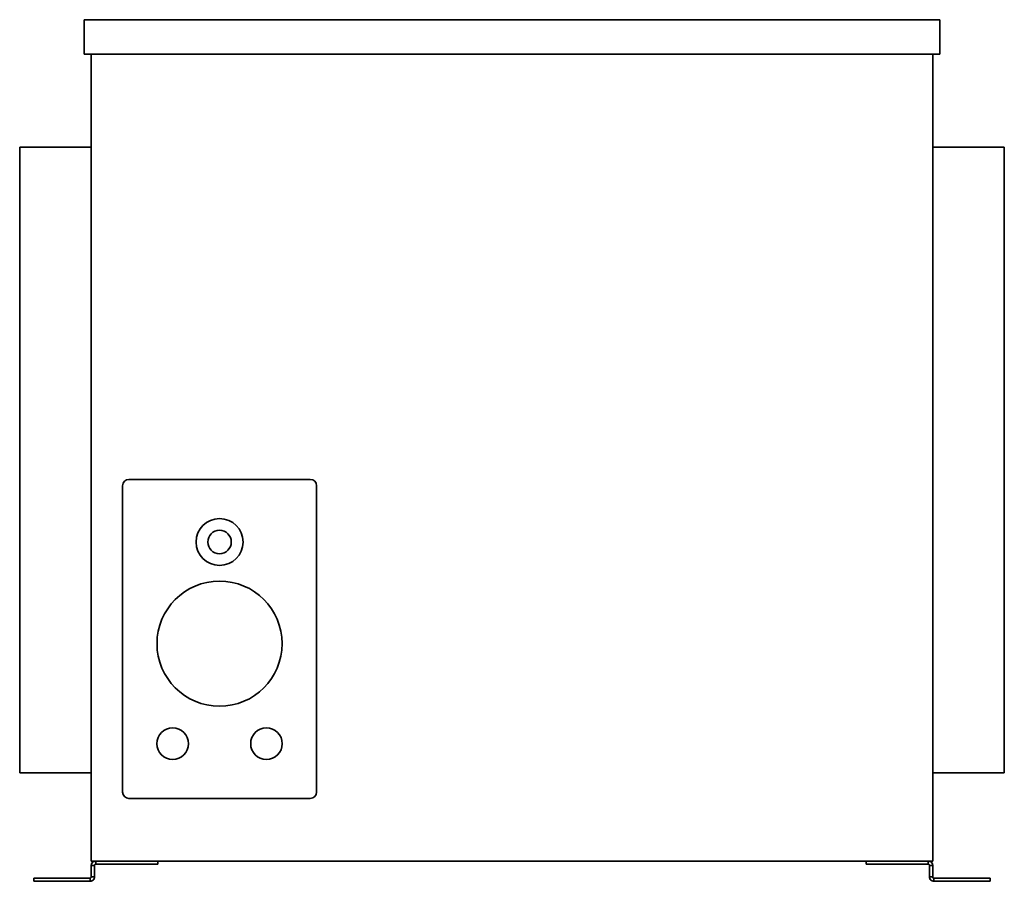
# Model space of a CAD drawing. Header units: millimetres. Extents: x 315 to 945, y 170 to 721.
import ezdxf

# ---------------------------------------------------------------- set-up
doc = ezdxf.new("R2010")
doc.units = ezdxf.units.MM
doc.header["$LTSCALE"] = 3
doc.layers.add('Krawędzie widoczne(ISO)', color=7, linetype='Continuous', lineweight=35, true_color=0x262659)

msp = doc.modelspace()

# ---------------------------------------------------------------- linework, layer by layer
at = {"layer": 'Krawędzie widoczne(ISO)'}
for p, q in [((356.5, 720.98), (903.5, 720.98)), ((356.5, 698.98), (356.5, 720.98)), ((903.5, 698.98), (903.5, 720.98)), ((903.5, 698.98), (356.5, 698.98)), ((361, 698.98), (361, 182.98)), ((899, 698.98), (899, 182.98)), ((315.2, 639.48), (315.2, 239.48)), ((315.2, 639.48), (361, 639.48)), ((899, 639.48), (944.8, 639.48)), ((944.8, 239.48), (944.8, 639.48)), ((381, 226.98), (381, 422.98)), ((385, 426.98), (501, 426.98)), ((505, 422.98), (505, 226.98)), ((315.2, 239.48), (361, 239.48)), ((899, 239.48), (944.8, 239.48)), ((501, 222.98), (385, 222.98)), ((899, 182.98), (361, 182.98)), ((363.8, 182.98), (363.8, 181.86)), ((403.53, 182.98), (403.53, 180.98)), ((856.47, 182.98), (856.47, 180.98)), ((896.2, 181.86), (896.2, 182.98)), ((361, 180.18), (361, 172.82)), ((362.12, 180.18), (361, 180.18)), ((363, 180.18), (362.12, 180.18)), ((363, 172.82), (363, 180.18)), ((363.8, 181.86), (363.8, 180.98)), ((363.8, 180.98), (378.97, 180.98)), ((386.48, 180.98), (378.97, 180.98)), ((386.48, 180.98), (401.78, 180.98)), ((403.53, 180.98), (401.78, 180.98)), ((858.22, 180.98), (856.47, 180.98)), ((858.22, 180.98), (873.52, 180.98)), ((881.03, 180.98), (873.52, 180.98)), ((881.03, 180.98), (896.2, 180.98)), ((896.2, 180.98), (896.2, 181.86)), ((897, 180.18), (897, 172.82)), ((897.88, 180.18), (897, 180.18)), ((899, 180.18), (897.88, 180.18)), ((899, 172.82), (899, 180.18)), ((324.21, 172.02), (325.96, 172.02)), ((324.21, 170.02), (324.21, 172.02)), ((325.96, 170.02), (324.21, 170.02)), ((325.96, 172.02), (347.88, 172.02)), ((325.96, 170.02), (347.88, 170.02)), ((347.88, 172.02), (356.37, 172.02)), ((356.37, 170.02), (347.88, 170.02)), ((356.37, 172.02), (359.2, 172.02)), ((356.37, 170.02), (359.2, 170.02)), ((360.2, 172.02), (359.2, 172.02)), ((359.2, 170.02), (360.2, 170.02)), ((360.2, 171.14), (360.2, 172.02)), ((360.2, 170.02), (360.2, 171.14)), ((361, 172.82), (361.88, 172.82)), ((361.88, 172.82), (363, 172.82)), ((897, 172.82), (898.12, 172.82)), ((898.12, 172.82), (899, 172.82)), ((899.8, 172.02), (899.8, 171.14)), ((900.8, 172.02), (899.8, 172.02)), ((899.8, 171.14), (899.8, 170.02)), ((899.8, 170.02), (900.8, 170.02)), ((900.8, 172.02), (903.63, 172.02)), ((900.8, 170.02), (903.63, 170.02)), ((903.63, 172.02), (912.12, 172.02)), ((912.12, 170.02), (903.63, 170.02)), ((934.04, 172.02), (912.12, 172.02)), ((912.12, 170.02), (934.04, 170.02)), ((934.04, 172.02), (935.79, 172.02)), ((935.79, 170.02), (934.04, 170.02)), ((935.79, 170.02), (935.79, 172.02))]:
    msp.add_line(p, q, dxfattribs=at)
for centre, radius in [((443, 386.98), 15), ((443, 386.98), 7.5), ((443, 321.98), 40), ((413, 257.98), 10.1), ((473, 257.98), 10.1)]:
    msp.add_circle(centre, radius, dxfattribs=at)
for centre, start, end in [((385, 422.98), 90, 180), ((501, 422.98), 0, 90), ((385, 226.98), 180, 270), ((501, 226.98), 270, 0)]:
    msp.add_arc(centre, 4, start, end, dxfattribs=at)
for points, knots in [([(361, 180.18), (361, 180.55), (361.07, 180.91), (361.35, 181.59), (361.56, 181.9), (362.08, 182.42), (362.38, 182.62), (363.06, 182.91), (363.43, 182.98), (363.8, 182.98)], [0, 0, 0, 0, 0.1114459, 0.1114459, 0.2219303, 0.2219303, 0.3324441, 0.3324441, 0.4438708, 0.4438708, 0.4438708, 0.4438708]), ([(896.2, 182.98), (896.57, 182.98), (896.94, 182.91), (897.62, 182.62), (897.92, 182.42), (898.44, 181.9), (898.65, 181.59), (898.93, 180.91), (899, 180.55), (899, 180.18)], [0, 0, 0, 0, 0.1113973, 0.1113973, 0.2218681, 0.2218681, 0.3323097, 0.3323097, 0.4436983, 0.4436983, 0.4436983, 0.4436983]), ([(363.8, 180.98), (363.79, 180.98), (363.77, 180.98), (363.76, 180.98), (363.74, 180.98), (363.73, 180.98), (363.71, 180.98), (363.7, 180.97), (363.68, 180.97), (363.67, 180.97), (363.66, 180.97), (363.64, 180.96), (363.63, 180.96), (363.61, 180.96), (363.6, 180.95), (363.58, 180.95), (363.57, 180.95), (363.56, 180.94), (363.54, 180.94), (363.53, 180.93), (363.52, 180.93), (363.5, 180.92), (363.5, 180.92), (363.49, 180.92), (363.49, 180.92), (363.48, 180.91), (363.47, 180.91), (363.46, 180.91), (363.45, 180.9), (363.44, 180.89), (363.42, 180.89), (363.41, 180.88), (363.4, 180.87), (363.39, 180.86), (363.37, 180.86), (363.36, 180.85), (363.35, 180.84), (363.34, 180.83), (363.32, 180.82), (363.31, 180.82), (363.3, 180.81), (363.29, 180.8), (363.28, 180.79), (363.27, 180.78), (363.26, 180.77), (363.25, 180.76), (363.24, 180.75), (363.23, 180.75), (363.23, 180.74), (363.22, 180.74), (363.22, 180.73), (363.22, 180.73), (363.21, 180.72), (363.2, 180.71), (363.19, 180.7), (363.18, 180.69), (363.17, 180.67), (363.16, 180.66), (363.15, 180.65), (363.14, 180.64), (363.14, 180.63), (363.13, 180.62), (363.12, 180.6), (363.11, 180.59), (363.11, 180.58), (363.1, 180.57), (363.09, 180.55), (363.09, 180.54), (363.08, 180.53), (363.07, 180.51), (363.07, 180.5), (363.06, 180.49), (363.06, 180.48), (363.05, 180.47), (363.05, 180.45), (363.04, 180.43), (363.04, 180.42), (363.03, 180.41), (363.03, 180.39), (363.02, 180.38), (363.02, 180.36), (363.02, 180.35), (363.02, 180.34), (363.01, 180.32), (363.01, 180.31), (363.01, 180.29), (363.01, 180.28), (363, 180.27), (363, 180.25), (363, 180.24), (363, 180.22), (363, 180.21), (363, 180.19), (363, 180.18)], [0, 0, 0, 0, 0.0045101, 0.0045101, 0.0045101, 0.0090347, 0.0090347, 0.0090347, 0.0135712, 0.0135712, 0.0135712, 0.0181164, 0.0181164, 0.0181164, 0.0226675, 0.0226675, 0.0226675, 0.0272215, 0.0272215, 0.0272215, 0.0317752, 0.0317752, 0.0317752, 0.0329356, 0.0329356, 0.0329356, 0.0363326, 0.0363326, 0.0363326, 0.0409077, 0.0409077, 0.0409077, 0.0454982, 0.0454982, 0.0454982, 0.0501006, 0.0501006, 0.0501006, 0.0547115, 0.0547115, 0.0547115, 0.0593273, 0.0593273, 0.0593273, 0.0639446, 0.0639446, 0.0639446, 0.0669649, 0.0669649, 0.0669649, 0.0685613, 0.0685613, 0.0685613, 0.0731932, 0.0731932, 0.0731932, 0.0778428, 0.0778428, 0.0778428, 0.0825066, 0.0825066, 0.0825066, 0.0871814, 0.0871814, 0.0871814, 0.0918634, 0.0918634, 0.0918634, 0.0965493, 0.0965493, 0.0965493, 0.100365, 0.100365, 0.100365, 0.105938, 0.105938, 0.105938, 0.1106614, 0.1106614, 0.1106614, 0.115401, 0.115401, 0.115401, 0.1201519, 0.1201519, 0.1201519, 0.1249091, 0.1249091, 0.1249091, 0.1296672, 0.1296672, 0.1296672, 0.1344212, 0.1344212, 0.1344212, 0.1344212]), ([(897, 180.18), (897, 180.19), (897, 180.21), (897, 180.22), (897, 180.24), (897, 180.25), (897, 180.27), (896.99, 180.28), (896.99, 180.29), (896.99, 180.31), (896.99, 180.32), (896.98, 180.34), (896.98, 180.35), (896.98, 180.36), (896.98, 180.38), (896.97, 180.39), (896.97, 180.41), (896.96, 180.42), (896.96, 180.43), (896.95, 180.45), (896.95, 180.46), (896.94, 180.47), (896.94, 180.49), (896.93, 180.5), (896.93, 180.52), (896.92, 180.53), (896.91, 180.54), (896.91, 180.55), (896.9, 180.57), (896.89, 180.58), (896.89, 180.59), (896.88, 180.6), (896.87, 180.62), (896.86, 180.63), (896.86, 180.64), (896.85, 180.65), (896.84, 180.66), (896.83, 180.67), (896.82, 180.69), (896.81, 180.7), (896.8, 180.71), (896.79, 180.72), (896.78, 180.73), (896.77, 180.74), (896.76, 180.75), (896.75, 180.76), (896.74, 180.77), (896.74, 180.77), (896.73, 180.78), (896.73, 180.78), (896.72, 180.79), (896.72, 180.79), (896.71, 180.8), (896.7, 180.81), (896.69, 180.82), (896.68, 180.82), (896.66, 180.83), (896.65, 180.84), (896.64, 180.85), (896.63, 180.86), (896.61, 180.86), (896.6, 180.87), (896.59, 180.88), (896.58, 180.89), (896.56, 180.89), (896.55, 180.9), (896.54, 180.91), (896.52, 180.91), (896.51, 180.92), (896.5, 180.92), (896.49, 180.93), (896.49, 180.93), (896.48, 180.93), (896.47, 180.93), (896.47, 180.94), (896.46, 180.94), (896.44, 180.94), (896.43, 180.95), (896.42, 180.95), (896.4, 180.95), (896.39, 180.96), (896.37, 180.96), (896.36, 180.96), (896.34, 180.97), (896.33, 180.97), (896.32, 180.97), (896.3, 180.97), (896.29, 180.98), (896.27, 180.98), (896.26, 180.98), (896.24, 180.98), (896.23, 180.98), (896.21, 180.98), (896.2, 180.98)], [0, 0, 0, 0, 0.0047728, 0.0047728, 0.0047728, 0.0095512, 0.0095512, 0.0095512, 0.0143301, 0.0143301, 0.0143301, 0.0191047, 0.0191047, 0.0191047, 0.0238701, 0.0238701, 0.0238701, 0.0286216, 0.0286216, 0.0286216, 0.0333544, 0.0333544, 0.0333544, 0.0382298, 0.0382298, 0.0382298, 0.0427614, 0.0427614, 0.0427614, 0.0474593, 0.0474593, 0.0474593, 0.0521542, 0.0521542, 0.0521542, 0.0568425, 0.0568425, 0.0568425, 0.0615206, 0.0615206, 0.0615206, 0.0661851, 0.0661851, 0.0661851, 0.0708326, 0.0708326, 0.0708326, 0.0744107, 0.0744107, 0.0744107, 0.0754605, 0.0754605, 0.0754605, 0.080083, 0.080083, 0.080083, 0.0847043, 0.0847043, 0.0847043, 0.0893209, 0.0893209, 0.0893209, 0.0939292, 0.0939292, 0.0939292, 0.0985257, 0.0985257, 0.0985257, 0.1031072, 0.1031072, 0.1031072, 0.1049061, 0.1049061, 0.1049061, 0.1076745, 0.1076745, 0.1076745, 0.112241, 0.112241, 0.112241, 0.1168056, 0.1168056, 0.1168056, 0.1213652, 0.1213652, 0.1213652, 0.125917, 0.125917, 0.125917, 0.1304582, 0.1304582, 0.1304582, 0.1349859, 0.1349859, 0.1349859, 0.1349859]), ([(363, 172.82), (363, 172.44), (362.92, 172.07), (362.64, 171.39), (362.42, 171.08), (361.9, 170.56), (361.59, 170.36), (361.09, 170.16), (360.91, 170.11), (360.56, 170.04), (360.38, 170.02), (360.2, 170.02)], [0, 0, 0, 0, 0.1211213, 0.1211213, 0.2427051, 0.2427051, 0.3638749, 0.3638749, 0.4245444, 0.4245444, 0.4853945, 0.4853945, 0.4853945, 0.4853945]), ([(360.2, 172.02), (360.3, 172.02), (360.4, 172.04), (360.58, 172.11), (360.67, 172.16), (360.82, 172.31), (360.89, 172.39), (360.98, 172.6), (361, 172.71), (361, 172.82)], [-0.238205, -0.238205, -0.238205, -0.238205, -0.1772118, -0.1772118, -0.118791, -0.118791, -0.0580717, -0.0580717, 0, 0, 0, 0]), ([(899.8, 170.02), (899.44, 170.02), (899.08, 170.09), (898.41, 170.36), (898.1, 170.56), (897.58, 171.08), (897.37, 171.39), (897.08, 172.07), (897, 172.44), (897, 172.82)], [0, 0, 0, 0, 0.1219861, 0.1219861, 0.243369, 0.243369, 0.3653617, 0.3653617, 0.48689, 0.48689, 0.48689, 0.48689]), ([(899, 172.82), (899, 172.8), (899, 172.79), (899, 172.77), (899, 172.76), (899, 172.74), (899.01, 172.73), (899.01, 172.71), (899.01, 172.7), (899.01, 172.68), (899.01, 172.67), (899.02, 172.65), (899.02, 172.64), (899.02, 172.63), (899.03, 172.61), (899.03, 172.6), (899.04, 172.58), (899.04, 172.57), (899.04, 172.56), (899.04, 172.56), (899.04, 172.56), (899.05, 172.55), (899.05, 172.54), (899.06, 172.53), (899.06, 172.51), (899.07, 172.5), (899.07, 172.48), (899.08, 172.47), (899.09, 172.46), (899.09, 172.44), (899.1, 172.43), (899.11, 172.42), (899.11, 172.41), (899.12, 172.39), (899.13, 172.38), (899.14, 172.37), (899.15, 172.36), (899.16, 172.35), (899.16, 172.33), (899.17, 172.32), (899.18, 172.31), (899.19, 172.3), (899.2, 172.29), (899.21, 172.28), (899.22, 172.27), (899.23, 172.26), (899.24, 172.25), (899.25, 172.24), (899.26, 172.23), (899.27, 172.22), (899.28, 172.21), (899.3, 172.2), (899.31, 172.19), (899.32, 172.18), (899.33, 172.17), (899.33, 172.17), (899.33, 172.17), (899.34, 172.17), (899.35, 172.16), (899.36, 172.15), (899.36, 172.15), (899.38, 172.14), (899.39, 172.13), (899.4, 172.13), (899.41, 172.12), (899.43, 172.11), (899.44, 172.11), (899.45, 172.1), (899.46, 172.09), (899.48, 172.09), (899.49, 172.08), (899.5, 172.08), (899.52, 172.07), (899.53, 172.07), (899.54, 172.06), (899.56, 172.06), (899.57, 172.05), (899.58, 172.05), (899.6, 172.05), (899.61, 172.04), (899.62, 172.04), (899.64, 172.04), (899.65, 172.03), (899.66, 172.03), (899.68, 172.03), (899.69, 172.03), (899.7, 172.03), (899.72, 172.02), (899.73, 172.02), (899.75, 172.02), (899.76, 172.02), (899.77, 172.02), (899.79, 172.02), (899.8, 172.02)], [0, 0, 0, 0, 0.0078163, 0.0078163, 0.0078163, 0.0156656, 0.0156656, 0.0156656, 0.0235447, 0.0235447, 0.0235447, 0.0314507, 0.0314507, 0.0314507, 0.0393801, 0.0393801, 0.0393801, 0.0456978, 0.0456978, 0.0456978, 0.0473294, 0.0473294, 0.0473294, 0.0552907, 0.0552907, 0.0552907, 0.0632562, 0.0632562, 0.0632562, 0.0712194, 0.0712194, 0.0712194, 0.0791739, 0.0791739, 0.0791739, 0.0871132, 0.0871132, 0.0871132, 0.0950308, 0.0950308, 0.0950308, 0.1029204, 0.1029204, 0.1029204, 0.1107759, 0.1107759, 0.1107759, 0.1185913, 0.1185913, 0.1185913, 0.1263609, 0.1263609, 0.1263609, 0.1340793, 0.1340793, 0.1340793, 0.1356977, 0.1356977, 0.1356977, 0.1417721, 0.1417721, 0.1417721, 0.1495008, 0.1495008, 0.1495008, 0.1572621, 0.1572621, 0.1572621, 0.1650505, 0.1650505, 0.1650505, 0.1728601, 0.1728601, 0.1728601, 0.1811091, 0.1811091, 0.1811091, 0.1885372, 0.1885372, 0.1885372, 0.1964318, 0.1964318, 0.1964318, 0.2043573, 0.2043573, 0.2043573, 0.2123021, 0.2123021, 0.2123021, 0.2202542, 0.2202542, 0.2202542, 0.2282011, 0.2282011, 0.2282011, 0.2282011])]:
    msp.add_open_spline(points, degree=3, knots=knots, dxfattribs=at)

doc.saveas('drawing.dxf')
